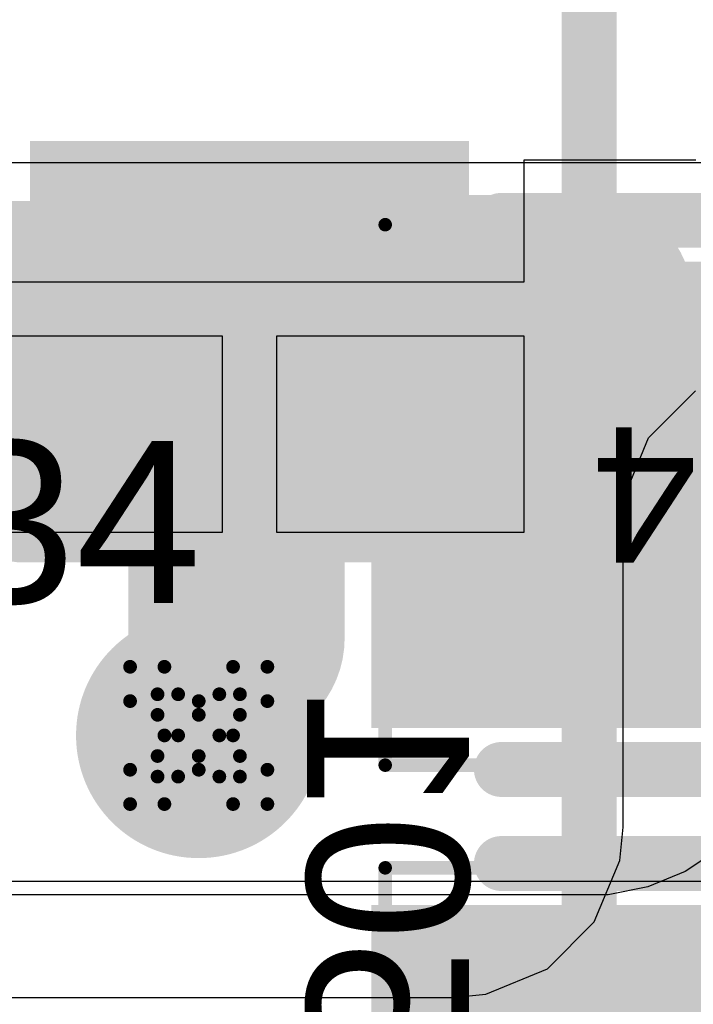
# Model space of a CAD drawing. Header units: inches. Extents: x -6 to 11.2, y -2.2 to 8.3.
# Tile 33 of 256: x 0.742 to 0.8402, y 1.4187 to 1.5622. Entities that reach past the tile are written whole.
import ezdxf

# ---------------------------------------------------------------- set-up
doc = ezdxf.new("R2010")
doc.units = ezdxf.units.IN
doc.header["$MEASUREMENT"] = 0
for name, color, linetype in [('Board Layer Stack Bottom Overlay', 54, 'Continuous'), ('Board Layer Stack Bottom Solder', 6, 'Continuous'), ('Bottom Paste', 16, 'Continuous'), ('Drill Drawing', 1, 'Continuous'), ('Layer  6- Inner', 156, 'Continuous'), ('Layer 1- Top', 1, 'Continuous'), ('Layer 2- GND', 16, 'Continuous'), ('Layer 3- Inner', 16, 'Continuous'), ('Layer 7- PWR', 76, 'Continuous'), ('Layer 8- Bottom', 5, 'Continuous'), ('Top Comp Body -Top13)-Comp Body -Bot14)', 56, 'Continuous'), ('Top Comp Outline -Top11)-Comp Outline -Bot12)', 56, 'Continuous'), ('Top Courtyard -Top15)-Courtyard -Bot16)', 56, 'Continuous'), ('Top Overlay', 2, 'Continuous'), ('Top Paste', 8, 'Continuous'), ('Top Solder', 216, 'Continuous'), ('Via Holes', 16, 'Continuous')]:
    doc.layers.add(name, color=color, linetype=linetype)
doc.styles.add('Arial', font='txt', dxfattribs={"height": 0.2})

# ---------------------------------------------------------------- blocks, each defined once
blk = doc.blocks.new('L1505_M_____370')
at = {"layer": 'Layer 1- Top'}
for points in [[(-0.067, -0.032), (-0.067, 0.032), (-0.017, 0.032), (-0.017, -0.032)], [(0.017, -0.032), (0.017, 0.032), (0.067, 0.032), (0.067, -0.032)]]:
    blk.add_hatch(color=7, dxfattribs=at).paths.add_polyline_path(points)
at = {"layer": 'Top Paste'}
for points in [[(-0.067, -0.032), (-0.067, 0.032), (-0.017, 0.032), (-0.017, -0.032)], [(0.017, -0.032), (0.017, 0.032), (0.067, 0.032), (0.067, -0.032)]]:
    blk.add_hatch(color=8, dxfattribs=at).paths.add_polyline_path(points)
at = {"layer": 'Top Solder'}
for points in [[(-0.0689685, -0.0339685), (-0.0689685, 0.0339685), (-0.0150315, 0.0339685), (-0.0150315, -0.0339685)], [(0.0150315, -0.0339685), (0.0150315, 0.0339685), (0.0689685, 0.0339685), (0.0689685, -0.0339685)]]:
    blk.add_hatch(color=216, dxfattribs=at).paths.add_polyline_path(points)
at = {"layer": 'Top Comp Body -Top13)-Comp Body -Bot14)'}
for points in [[(-0.0433071, 0.0285433, 0.003937, 0.003937, 0), (-0.0433071, -0.0285433, 0.003937, 0.003937, 0)], [(0.043307, 0.0285433, 0.003937, 0.003937, 0), (-0.0433071, 0.0285433, 0.003937, 0.003937, 0)], [(0.043307, 0.0285433, 0.003937, 0.003937, 0), (0.043307, -0.0285433, 0.003937, 0.003937, 0)], [(0.043307, -0.0285433, 0.003937, 0.003937, 0), (-0.0433071, -0.0285433, 0.003937, 0.003937, 0)]]:
    blk.add_lwpolyline(points, format="xyseb", dxfattribs=at)
for points in [[(-0.0442913, 0.0285433, 0.0019685, 0.0019685, 1), (-0.0423229, 0.0285433, 0.0019685, 0.0019685, 1)], [(-0.0442913, 0.0285433, 0.0019685, 0.0019685, 1), (-0.0423229, 0.0285433, 0.0019685, 0.0019685, 1)], [(0.0423228, 0.0285433, 0.0019685, 0.0019685, 1), (0.0442912, 0.0285433, 0.0019685, 0.0019685, 1)], [(0.0423228, 0.0285433, 0.0019685, 0.0019685, 1), (0.0442912, 0.0285433, 0.0019685, 0.0019685, 1)], [(-0.0442913, -0.0285433, 0.0019685, 0.0019685, 1), (-0.0423229, -0.0285433, 0.0019685, 0.0019685, 1)], [(-0.0442913, -0.0285433, 0.0019685, 0.0019685, 1), (-0.0423229, -0.0285433, 0.0019685, 0.0019685, 1)], [(0.0423228, -0.0285433, 0.0019685, 0.0019685, 1), (0.0442912, -0.0285433, 0.0019685, 0.0019685, 1)], [(0.0423228, -0.0285433, 0.0019685, 0.0019685, 1), (0.0442912, -0.0285433, 0.0019685, 0.0019685, 1)]]:
    blk.add_lwpolyline(points, format="xyseb", close=True, dxfattribs=at)
at = {"layer": 'Top Courtyard -Top15)-Courtyard -Bot16)'}
for points in [[(-0.0669292, 0.0393701, 0.0019685, 0.0019685, 0), (-0.0669292, -0.0393701, 0.0019685, 0.0019685, 0)], [(0.0669291, 0.0393701, 0.0019685, 0.0019685, 0), (-0.0669292, 0.0393701, 0.0019685, 0.0019685, 0)], [(0.0669291, 0.0393701, 0.0019685, 0.0019685, 0), (0.0669291, -0.0393701, 0.0019685, 0.0019685, 0)], [(0, 0.019685, 0.003937, 0.003937, 0), (0, -0.019685, 0.003937, 0.003937, 0)], [(0.019685, 0, 0.003937, 0.003937, 0), (-0.0196851, 0, 0.003937, 0.003937, 0)], [(0.0669291, -0.0393701, 0.0019685, 0.0019685, 0), (-0.0669292, -0.0393701, 0.0019685, 0.0019685, 0)]]:
    blk.add_lwpolyline(points, format="xyseb", dxfattribs=at)
for points in [[(-0.0674213, 0.0393701, 0.0009842, 0.0009842, 1), (-0.0664371, 0.0393701, 0.0009842, 0.0009842, 1)], [(-0.0674213, 0.0393701, 0.0009842, 0.0009842, 1), (-0.0664371, 0.0393701, 0.0009842, 0.0009842, 1)], [(0.066437, 0.0393701, 0.0009842, 0.0009842, 1), (0.0674212, 0.0393701, 0.0009842, 0.0009842, 1)], [(0.066437, 0.0393701, 0.0009842, 0.0009842, 1), (0.0674212, 0.0393701, 0.0009842, 0.0009842, 1)], [(-0.0009842, 0.019685, 0.0019685, 0.0019685, 1), (0.0009842, 0.019685, 0.0019685, 0.0019685, 1)], [(-0.0206693, 0, 0.0019685, 0.0019685, 1), (-0.0187009, 0, 0.0019685, 0.0019685, 1)], [(0.0187008, 0, 0.0019685, 0.0019685, 1), (0.0206692, 0, 0.0019685, 0.0019685, 1)], [(-0.0009842, -0.019685, 0.0019685, 0.0019685, 1), (0.0009842, -0.019685, 0.0019685, 0.0019685, 1)], [(-0.0674213, -0.0393701, 0.0009842, 0.0009842, 1), (-0.0664371, -0.0393701, 0.0009842, 0.0009842, 1)], [(-0.0674213, -0.0393701, 0.0009842, 0.0009842, 1), (-0.0664371, -0.0393701, 0.0009842, 0.0009842, 1)], [(0.066437, -0.0393701, 0.0009842, 0.0009842, 1), (0.0674212, -0.0393701, 0.0009842, 0.0009842, 1)], [(0.066437, -0.0393701, 0.0009842, 0.0009842, 1), (0.0674212, -0.0393701, 0.0009842, 0.0009842, 1)]]:
    blk.add_lwpolyline(points, format="xyseb", close=True, dxfattribs=at)
at = {"layer": 'Top Overlay'}
for points in [[(0.05, 0.0400001, 0.008, 0.008, 0), (-0.0500001, 0.0399999, 0.008, 0.008, 0)], [(0.0500001, -0.0399999, 0.008, 0.008, 0), (-0.05, -0.0400001, 0.008, 0.008, 0)]]:
    blk.add_lwpolyline(points, format="xyseb", dxfattribs=at)
for points in [[(-0.0520001, 0.0399999, 0.004, 0.004, 1), (-0.0480001, 0.0399999, 0.004, 0.004, 1)], [(0.048, 0.0400001, 0.004, 0.004, 1), (0.052, 0.0400001, 0.004, 0.004, 1)], [(-0.052, -0.0400001, 0.004, 0.004, 1), (-0.048, -0.0400001, 0.004, 0.004, 1)], [(0.0480001, -0.0399999, 0.004, 0.004, 1), (0.0520001, -0.0399999, 0.004, 0.004, 1)]]:
    blk.add_lwpolyline(points, format="xyseb", close=True, dxfattribs=at)
at = {"layer": 'Top Comp Outline -Top11)-Comp Outline -Bot12)', "style": 'Arial'}
blk.add_text('C1034', height=0.019685, dxfattribs=at).set_placement((-0.0442769, -0.0098391))
blk = doc.blocks.new('L1505_M_____371')
at = {"layer": 'Layer 1- Top'}
for points in [[(-0.067, -0.032), (-0.067, 0.032), (-0.017, 0.032), (-0.017, -0.032)], [(0.017, -0.032), (0.017, 0.032), (0.067, 0.032), (0.067, -0.032)]]:
    blk.add_hatch(color=7, dxfattribs=at).paths.add_polyline_path(points)
at = {"layer": 'Top Paste'}
for points in [[(-0.067, -0.032), (-0.067, 0.032), (-0.017, 0.032), (-0.017, -0.032)], [(0.017, -0.032), (0.017, 0.032), (0.067, 0.032), (0.067, -0.032)]]:
    blk.add_hatch(color=8, dxfattribs=at).paths.add_polyline_path(points)
at = {"layer": 'Top Solder'}
for points in [[(-0.0689685, -0.0339685), (-0.0689685, 0.0339685), (-0.0150315, 0.0339685), (-0.0150315, -0.0339685)], [(0.0150315, -0.0339685), (0.0150315, 0.0339685), (0.0689685, 0.0339685), (0.0689685, -0.0339685)]]:
    blk.add_hatch(color=216, dxfattribs=at).paths.add_polyline_path(points)
at = {"layer": 'Top Comp Body -Top13)-Comp Body -Bot14)'}
for points in [[(-0.0433071, 0.0285433, 0.003937, 0.003937, 0), (-0.0433071, -0.0285433, 0.003937, 0.003937, 0)], [(0.043307, 0.0285433, 0.003937, 0.003937, 0), (-0.0433071, 0.0285433, 0.003937, 0.003937, 0)], [(0.043307, 0.0285433, 0.003937, 0.003937, 0), (0.043307, -0.0285433, 0.003937, 0.003937, 0)], [(0.043307, -0.0285433, 0.003937, 0.003937, 0), (-0.0433071, -0.0285433, 0.003937, 0.003937, 0)]]:
    blk.add_lwpolyline(points, format="xyseb", dxfattribs=at)
for points in [[(-0.0442913, 0.0285433, 0.0019685, 0.0019685, 1), (-0.0423229, 0.0285433, 0.0019685, 0.0019685, 1)], [(-0.0442913, 0.0285433, 0.0019685, 0.0019685, 1), (-0.0423229, 0.0285433, 0.0019685, 0.0019685, 1)], [(0.0423228, 0.0285433, 0.0019685, 0.0019685, 1), (0.0442912, 0.0285433, 0.0019685, 0.0019685, 1)], [(0.0423228, 0.0285433, 0.0019685, 0.0019685, 1), (0.0442912, 0.0285433, 0.0019685, 0.0019685, 1)], [(-0.0442913, -0.0285433, 0.0019685, 0.0019685, 1), (-0.0423229, -0.0285433, 0.0019685, 0.0019685, 1)], [(-0.0442913, -0.0285433, 0.0019685, 0.0019685, 1), (-0.0423229, -0.0285433, 0.0019685, 0.0019685, 1)], [(0.0423228, -0.0285433, 0.0019685, 0.0019685, 1), (0.0442912, -0.0285433, 0.0019685, 0.0019685, 1)], [(0.0423228, -0.0285433, 0.0019685, 0.0019685, 1), (0.0442912, -0.0285433, 0.0019685, 0.0019685, 1)]]:
    blk.add_lwpolyline(points, format="xyseb", close=True, dxfattribs=at)
at = {"layer": 'Top Courtyard -Top15)-Courtyard -Bot16)'}
for points in [[(-0.0669292, 0.0393701, 0.0019685, 0.0019685, 0), (-0.0669292, -0.0393701, 0.0019685, 0.0019685, 0)], [(0.0669291, 0.0393701, 0.0019685, 0.0019685, 0), (-0.0669292, 0.0393701, 0.0019685, 0.0019685, 0)], [(0.0669291, 0.0393701, 0.0019685, 0.0019685, 0), (0.0669291, -0.0393701, 0.0019685, 0.0019685, 0)], [(0, 0.019685, 0.003937, 0.003937, 0), (0, -0.019685, 0.003937, 0.003937, 0)], [(0.019685, 0, 0.003937, 0.003937, 0), (-0.0196851, 0, 0.003937, 0.003937, 0)], [(0.0669291, -0.0393701, 0.0019685, 0.0019685, 0), (-0.0669292, -0.0393701, 0.0019685, 0.0019685, 0)]]:
    blk.add_lwpolyline(points, format="xyseb", dxfattribs=at)
for points in [[(-0.0674213, 0.0393701, 0.0009842, 0.0009842, 1), (-0.0664371, 0.0393701, 0.0009842, 0.0009842, 1)], [(-0.0674213, 0.0393701, 0.0009842, 0.0009842, 1), (-0.0664371, 0.0393701, 0.0009842, 0.0009842, 1)], [(0.066437, 0.0393701, 0.0009842, 0.0009842, 1), (0.0674212, 0.0393701, 0.0009842, 0.0009842, 1)], [(0.066437, 0.0393701, 0.0009842, 0.0009842, 1), (0.0674212, 0.0393701, 0.0009842, 0.0009842, 1)], [(-0.0009842, 0.019685, 0.0019685, 0.0019685, 1), (0.0009842, 0.019685, 0.0019685, 0.0019685, 1)], [(-0.0206693, 0, 0.0019685, 0.0019685, 1), (-0.0187009, 0, 0.0019685, 0.0019685, 1)], [(0.0187008, 0, 0.0019685, 0.0019685, 1), (0.0206692, 0, 0.0019685, 0.0019685, 1)], [(-0.0009842, -0.019685, 0.0019685, 0.0019685, 1), (0.0009842, -0.019685, 0.0019685, 0.0019685, 1)], [(-0.0674213, -0.0393701, 0.0009842, 0.0009842, 1), (-0.0664371, -0.0393701, 0.0009842, 0.0009842, 1)], [(-0.0674213, -0.0393701, 0.0009842, 0.0009842, 1), (-0.0664371, -0.0393701, 0.0009842, 0.0009842, 1)], [(0.066437, -0.0393701, 0.0009842, 0.0009842, 1), (0.0674212, -0.0393701, 0.0009842, 0.0009842, 1)], [(0.066437, -0.0393701, 0.0009842, 0.0009842, 1), (0.0674212, -0.0393701, 0.0009842, 0.0009842, 1)]]:
    blk.add_lwpolyline(points, format="xyseb", close=True, dxfattribs=at)
at = {"layer": 'Top Overlay'}
for points in [[(0.05, 0.0400001, 0.008, 0.008, 0), (-0.0500001, 0.0399999, 0.008, 0.008, 0)], [(0.0500001, -0.0399999, 0.008, 0.008, 0), (-0.05, -0.0400001, 0.008, 0.008, 0)]]:
    blk.add_lwpolyline(points, format="xyseb", dxfattribs=at)
for points in [[(-0.0520001, 0.0399999, 0.004, 0.004, 1), (-0.0480001, 0.0399999, 0.004, 0.004, 1)], [(0.048, 0.0400001, 0.004, 0.004, 1), (0.052, 0.0400001, 0.004, 0.004, 1)], [(-0.052, -0.0400001, 0.004, 0.004, 1), (-0.048, -0.0400001, 0.004, 0.004, 1)], [(0.0480001, -0.0399999, 0.004, 0.004, 1), (0.0520001, -0.0399999, 0.004, 0.004, 1)]]:
    blk.add_lwpolyline(points, format="xyseb", close=True, dxfattribs=at)
at = {"layer": 'Top Comp Outline -Top11)-Comp Outline -Bot12)', "style": 'Arial'}
blk.add_text('C1033', height=0.019685, dxfattribs=at).set_placement((-0.0442769, -0.0098391))
blk = doc.blocks.new('DF_S_B_400')
at = {"layer": 'Board Layer Stack Bottom Solder'}
blk.add_hatch(color=6, dxfattribs=at).paths.add_polyline_path([(0.1244685, 0.2064685), (0.1244685, 0.1425315), (0.0755315, 0.1425315), (0.0755315, 0.2064685)])
at = {"layer": 'Bottom Paste'}
blk.add_hatch(color=16, dxfattribs=at).paths.add_polyline_path([(0.1225, 0.2045), (0.1225, 0.1445), (0.0775, 0.1445), (0.0775, 0.2045)])
at = {"layer": 'Layer 8- Bottom'}
blk.add_hatch(color=7, dxfattribs=at).paths.add_polyline_path([(0.1225, 0.2045), (0.1225, 0.1445), (0.0775, 0.1445), (0.0775, 0.2045)])
at = {"layer": 'Board Layer Stack Bottom Overlay'}
blk.add_lwpolyline([(-0.175, 0.125, 0.008, 0.008, 0), (0.175, 0.125, 0.008, 0.008, 0)], format="xyseb", dxfattribs=at)

msp = doc.modelspace()

# ---------------------------------------------------------------- hatches: boundary and pattern name
at = {"layer": 'Layer 1- Top'}
h = msp.add_hatch(color=7, dxfattribs=at)
edge = h.paths.add_edge_path()
edge.add_arc((0.7681102, 1.457874), 0.015748, 0, 360)
at = {"layer": 'Layer 2- GND'}
h = msp.add_hatch(color=7, dxfattribs=at)
edge = h.paths.add_edge_path()
edge.add_arc((0.7681102, 1.457874), 0.017874, 0, 360)
at = {"layer": 'Layer 3- Inner'}
h = msp.add_hatch(color=7, dxfattribs=at)
edge = h.paths.add_edge_path()
edge.add_arc((0.7681102, 1.457874), 0.015748, 0, 360)
at = {"layer": 'Layer 7- PWR'}
h = msp.add_hatch(color=7, dxfattribs=at)
edge = h.paths.add_edge_path()
edge.add_arc((0.7681102, 1.457874), 0.017874, 0, 360)
at = {"layer": 'Layer 8- Bottom'}
h = msp.add_hatch(color=7, dxfattribs=at)
edge = h.paths.add_edge_path()
edge.add_arc((0.7681102, 1.457874), 0.015748, 0, 360)
at = {"layer": 'Via Holes'}
h = msp.add_hatch(color=7, dxfattribs=at)
edge = h.paths.add_edge_path()
edge.add_arc((0.7681102, 1.457874), 0.007874, 0, 360)

# ---------------------------------------------------------------- linework, layer by layer
at = {"layer": 'Drill Drawing'}
for points in [[(0.7581102, 1.462874, 0.002, 0.002, 0), (0.7581102, 1.467874, 0.002, 0.002, 0)], [(0.7581102, 1.467874, 0.002, 0.002, 0), (0.7631102, 1.467874, 0.002, 0.002, 0)], [(0.7631102, 1.467874, 0.002, 0.002, 0), (0.7681102, 1.462874, 0.002, 0.002, 0)], [(0.7681102, 1.462874, 0.002, 0.002, 0), (0.7731102, 1.467874, 0.002, 0.002, 0)], [(0.7731102, 1.467874, 0.002, 0.002, 0), (0.7781102, 1.467874, 0.002, 0.002, 0)], [(0.7781102, 1.462874, 0.002, 0.002, 0), (0.7781102, 1.467874, 0.002, 0.002, 0)], [(0.7621102, 1.460874, 0.002, 0.002, 0), (0.7621102, 1.463874, 0.002, 0.002, 0)], [(0.7621102, 1.463874, 0.002, 0.002, 0), (0.7651102, 1.463874, 0.002, 0.002, 0)], [(0.7651102, 1.463874, 0.002, 0.002, 0), (0.7681102, 1.460874, 0.002, 0.002, 0)], [(0.7681102, 1.460874, 0.002, 0.002, 0), (0.7711102, 1.463874, 0.002, 0.002, 0)], [(0.7711102, 1.463874, 0.002, 0.002, 0), (0.7741102, 1.463874, 0.002, 0.002, 0)], [(0.7741102, 1.460874, 0.002, 0.002, 0), (0.7741102, 1.463874, 0.002, 0.002, 0)], [(0.7581102, 1.462874, 0.002, 0.002, 0), (0.7631102, 1.457874, 0.002, 0.002, 0)], [(0.7731102, 1.457874, 0.002, 0.002, 0), (0.7781102, 1.462874, 0.002, 0.002, 0)], [(0.7621102, 1.460874, 0.002, 0.002, 0), (0.7651102, 1.457874, 0.002, 0.002, 0)], [(0.7711102, 1.457874, 0.002, 0.002, 0), (0.7741102, 1.460874, 0.002, 0.002, 0)], [(0.7581102, 1.452874, 0.002, 0.002, 0), (0.7631102, 1.457874, 0.002, 0.002, 0)], [(0.7621102, 1.454874, 0.002, 0.002, 0), (0.7651102, 1.457874, 0.002, 0.002, 0)], [(0.7711102, 1.457874, 0.002, 0.002, 0), (0.7741102, 1.454874, 0.002, 0.002, 0)], [(0.7731102, 1.457874, 0.002, 0.002, 0), (0.7781102, 1.452874, 0.002, 0.002, 0)], [(0.7621102, 1.451874, 0.002, 0.002, 0), (0.7621102, 1.454874, 0.002, 0.002, 0)], [(0.7651102, 1.451874, 0.002, 0.002, 0), (0.7681102, 1.454874, 0.002, 0.002, 0)], [(0.7681102, 1.454874, 0.002, 0.002, 0), (0.7711102, 1.451874, 0.002, 0.002, 0)], [(0.7741102, 1.451874, 0.002, 0.002, 0), (0.7741102, 1.454874, 0.002, 0.002, 0)], [(0.7581102, 1.447874, 0.002, 0.002, 0), (0.7581102, 1.452874, 0.002, 0.002, 0)], [(0.7631102, 1.447874, 0.002, 0.002, 0), (0.7681102, 1.452874, 0.002, 0.002, 0)], [(0.7681102, 1.452874, 0.002, 0.002, 0), (0.7731102, 1.447874, 0.002, 0.002, 0)], [(0.7781102, 1.447874, 0.002, 0.002, 0), (0.7781102, 1.452874, 0.002, 0.002, 0)], [(0.7621102, 1.451874, 0.002, 0.002, 0), (0.7651102, 1.451874, 0.002, 0.002, 0)], [(0.7711102, 1.451874, 0.002, 0.002, 0), (0.7741102, 1.451874, 0.002, 0.002, 0)], [(0.7581102, 1.447874, 0.002, 0.002, 0), (0.7631102, 1.447874, 0.002, 0.002, 0)], [(0.7731102, 1.447874, 0.002, 0.002, 0), (0.7781102, 1.447874, 0.002, 0.002, 0)]]:
    msp.add_lwpolyline(points, format="xyseb", dxfattribs=at)
for points in [[(0.7576102, 1.467874, 0.001, 0.001, 1), (0.7586102, 1.467874, 0.001, 0.001, 1)], [(0.7576102, 1.467874, 0.001, 0.001, 1), (0.7586102, 1.467874, 0.001, 0.001, 1)], [(0.7626102, 1.467874, 0.001, 0.001, 1), (0.7636102, 1.467874, 0.001, 0.001, 1)], [(0.7626102, 1.467874, 0.001, 0.001, 1), (0.7636102, 1.467874, 0.001, 0.001, 1)], [(0.7726102, 1.467874, 0.001, 0.001, 1), (0.7736102, 1.467874, 0.001, 0.001, 1)], [(0.7726102, 1.467874, 0.001, 0.001, 1), (0.7736102, 1.467874, 0.001, 0.001, 1)], [(0.7776102, 1.467874, 0.001, 0.001, 1), (0.7786102, 1.467874, 0.001, 0.001, 1)], [(0.7776102, 1.467874, 0.001, 0.001, 1), (0.7786102, 1.467874, 0.001, 0.001, 1)], [(0.7616102, 1.463874, 0.001, 0.001, 1), (0.7626102, 1.463874, 0.001, 0.001, 1)], [(0.7616102, 1.463874, 0.001, 0.001, 1), (0.7626102, 1.463874, 0.001, 0.001, 1)], [(0.7646102, 1.463874, 0.001, 0.001, 1), (0.7656102, 1.463874, 0.001, 0.001, 1)], [(0.7646102, 1.463874, 0.001, 0.001, 1), (0.7656102, 1.463874, 0.001, 0.001, 1)], [(0.7706102, 1.463874, 0.001, 0.001, 1), (0.7716102, 1.463874, 0.001, 0.001, 1)], [(0.7706102, 1.463874, 0.001, 0.001, 1), (0.7716102, 1.463874, 0.001, 0.001, 1)], [(0.7736102, 1.463874, 0.001, 0.001, 1), (0.7746102, 1.463874, 0.001, 0.001, 1)], [(0.7736102, 1.463874, 0.001, 0.001, 1), (0.7746102, 1.463874, 0.001, 0.001, 1)], [(0.7576102, 1.462874, 0.001, 0.001, 1), (0.7586102, 1.462874, 0.001, 0.001, 1)], [(0.7576102, 1.462874, 0.001, 0.001, 1), (0.7586102, 1.462874, 0.001, 0.001, 1)], [(0.7676102, 1.462874, 0.001, 0.001, 1), (0.7686102, 1.462874, 0.001, 0.001, 1)], [(0.7676102, 1.462874, 0.001, 0.001, 1), (0.7686102, 1.462874, 0.001, 0.001, 1)], [(0.7776102, 1.462874, 0.001, 0.001, 1), (0.7786102, 1.462874, 0.001, 0.001, 1)], [(0.7776102, 1.462874, 0.001, 0.001, 1), (0.7786102, 1.462874, 0.001, 0.001, 1)], [(0.7616102, 1.460874, 0.001, 0.001, 1), (0.7626102, 1.460874, 0.001, 0.001, 1)], [(0.7616102, 1.460874, 0.001, 0.001, 1), (0.7626102, 1.460874, 0.001, 0.001, 1)], [(0.7676102, 1.460874, 0.001, 0.001, 1), (0.7686102, 1.460874, 0.001, 0.001, 1)], [(0.7676102, 1.460874, 0.001, 0.001, 1), (0.7686102, 1.460874, 0.001, 0.001, 1)], [(0.7736102, 1.460874, 0.001, 0.001, 1), (0.7746102, 1.460874, 0.001, 0.001, 1)], [(0.7736102, 1.460874, 0.001, 0.001, 1), (0.7746102, 1.460874, 0.001, 0.001, 1)], [(0.7626102, 1.457874, 0.001, 0.001, 1), (0.7636102, 1.457874, 0.001, 0.001, 1)], [(0.7626102, 1.457874, 0.001, 0.001, 1), (0.7636102, 1.457874, 0.001, 0.001, 1)], [(0.7646102, 1.457874, 0.001, 0.001, 1), (0.7656102, 1.457874, 0.001, 0.001, 1)], [(0.7646102, 1.457874, 0.001, 0.001, 1), (0.7656102, 1.457874, 0.001, 0.001, 1)], [(0.7706102, 1.457874, 0.001, 0.001, 1), (0.7716102, 1.457874, 0.001, 0.001, 1)], [(0.7706102, 1.457874, 0.001, 0.001, 1), (0.7716102, 1.457874, 0.001, 0.001, 1)], [(0.7726102, 1.457874, 0.001, 0.001, 1), (0.7736102, 1.457874, 0.001, 0.001, 1)], [(0.7726102, 1.457874, 0.001, 0.001, 1), (0.7736102, 1.457874, 0.001, 0.001, 1)], [(0.7616102, 1.454874, 0.001, 0.001, 1), (0.7626102, 1.454874, 0.001, 0.001, 1)], [(0.7616102, 1.454874, 0.001, 0.001, 1), (0.7626102, 1.454874, 0.001, 0.001, 1)], [(0.7676102, 1.454874, 0.001, 0.001, 1), (0.7686102, 1.454874, 0.001, 0.001, 1)], [(0.7676102, 1.454874, 0.001, 0.001, 1), (0.7686102, 1.454874, 0.001, 0.001, 1)], [(0.7736102, 1.454874, 0.001, 0.001, 1), (0.7746102, 1.454874, 0.001, 0.001, 1)], [(0.7736102, 1.454874, 0.001, 0.001, 1), (0.7746102, 1.454874, 0.001, 0.001, 1)], [(0.7576102, 1.452874, 0.001, 0.001, 1), (0.7586102, 1.452874, 0.001, 0.001, 1)], [(0.7576102, 1.452874, 0.001, 0.001, 1), (0.7586102, 1.452874, 0.001, 0.001, 1)], [(0.7676102, 1.452874, 0.001, 0.001, 1), (0.7686102, 1.452874, 0.001, 0.001, 1)], [(0.7676102, 1.452874, 0.001, 0.001, 1), (0.7686102, 1.452874, 0.001, 0.001, 1)], [(0.7776102, 1.452874, 0.001, 0.001, 1), (0.7786102, 1.452874, 0.001, 0.001, 1)], [(0.7776102, 1.452874, 0.001, 0.001, 1), (0.7786102, 1.452874, 0.001, 0.001, 1)], [(0.7616102, 1.451874, 0.001, 0.001, 1), (0.7626102, 1.451874, 0.001, 0.001, 1)], [(0.7616102, 1.451874, 0.001, 0.001, 1), (0.7626102, 1.451874, 0.001, 0.001, 1)], [(0.7646102, 1.451874, 0.001, 0.001, 1), (0.7656102, 1.451874, 0.001, 0.001, 1)], [(0.7646102, 1.451874, 0.001, 0.001, 1), (0.7656102, 1.451874, 0.001, 0.001, 1)], [(0.7706102, 1.451874, 0.001, 0.001, 1), (0.7716102, 1.451874, 0.001, 0.001, 1)], [(0.7706102, 1.451874, 0.001, 0.001, 1), (0.7716102, 1.451874, 0.001, 0.001, 1)], [(0.7736102, 1.451874, 0.001, 0.001, 1), (0.7746102, 1.451874, 0.001, 0.001, 1)], [(0.7736102, 1.451874, 0.001, 0.001, 1), (0.7746102, 1.451874, 0.001, 0.001, 1)], [(0.7576102, 1.447874, 0.001, 0.001, 1), (0.7586102, 1.447874, 0.001, 0.001, 1)], [(0.7576102, 1.447874, 0.001, 0.001, 1), (0.7586102, 1.447874, 0.001, 0.001, 1)], [(0.7626102, 1.447874, 0.001, 0.001, 1), (0.7636102, 1.447874, 0.001, 0.001, 1)], [(0.7626102, 1.447874, 0.001, 0.001, 1), (0.7636102, 1.447874, 0.001, 0.001, 1)], [(0.7726102, 1.447874, 0.001, 0.001, 1), (0.7736102, 1.447874, 0.001, 0.001, 1)], [(0.7726102, 1.447874, 0.001, 0.001, 1), (0.7736102, 1.447874, 0.001, 0.001, 1)], [(0.7776102, 1.447874, 0.001, 0.001, 1), (0.7786102, 1.447874, 0.001, 0.001, 1)], [(0.7776102, 1.447874, 0.001, 0.001, 1), (0.7786102, 1.447874, 0.001, 0.001, 1)]]:
    msp.add_lwpolyline(points, format="xyseb", close=True, dxfattribs=at)
at = {"layer": 'Layer  6- Inner'}
for p, q in [((0.8336374, 1.5012284), (0.8405038, 1.5080948)), ((0.8299213, 1.4922569), (0.8336374, 1.5012284)), ((0.8299213, 1.4444882), (0.8299213, 1.4922569)), ((0.8294447, 1.4396493), (0.8299213, 1.4444882)), ((0.8257412, 1.4307082), (0.8294447, 1.4396493)), ((0.818898, 1.423865), (0.8257412, 1.4307082)), ((0.8099569, 1.4201615), (0.818898, 1.423865)), ((0.8051181, 1.419685), (0.8099569, 1.4201615)), ((0.7338863, 1.419685), (0.8051181, 1.419685))]:
    msp.add_line(p, q, dxfattribs=at)
at = {"layer": 'Layer 1- Top'}
for points in [[(0.7192913, 1.5161418, 0.019685, 0.019685, 0), (0.7425197, 1.4929134, 0.019685, 0.019685, 0)], [(0.7425197, 1.4929134, 0.019685, 0.019685, 0), (0.8202047, 1.4929134, 0.019685, 0.019685, 0)]]:
    msp.add_lwpolyline(points, format="xyseb", dxfattribs=at)
for points in [[(0.7375985, 1.4929134, 0.0098425, 0.0098425, 1), (0.7474409, 1.4929134, 0.0098425, 0.0098425, 1)], [(0.7375985, 1.4929134, 0.0098425, 0.0098425, 1), (0.7474409, 1.4929134, 0.0098425, 0.0098425, 1)], [(0.8152835, 1.4929134, 0.0098425, 0.0098425, 1), (0.8251259, 1.4929134, 0.0098425, 0.0098425, 1)]]:
    msp.add_lwpolyline(points, format="xyseb", close=True, dxfattribs=at)
at = {"layer": 'Layer 3- Inner'}
for p, q in [((0.7041719, 1.5413386), (0.989901, 1.5413386)), ((0.8748031, 1.4366142), (0.7117583, 1.4366142))]:
    msp.add_line(p, q, dxfattribs=at)
at = {"layer": 'Layer 8- Bottom'}
for p, q in [((0.8155, 1.523937), (0.8155, 1.5417323)), ((0.8155, 1.5417323), (0.8405319, 1.5417323)), ((0.7355, 1.523937), (0.8155, 1.523937)), ((0.771563, 1.516063), (0.7355, 1.516063)), ((0.771563, 1.4875), (0.771563, 1.516063)), ((0.8155, 1.516063), (0.779437, 1.516063)), ((0.779437, 1.516063), (0.779437, 1.4875)), ((0.8155, 1.4875), (0.8155, 1.516063)), ((0.7355, 1.4875), (0.771563, 1.4875)), ((0.779437, 1.4875), (0.8155, 1.4875)), ((0.8438768, 1.4413255), (0.8389762, 1.438051)), ((0.8389762, 1.438051), (0.8335308, 1.4357955)), ((0.8277501, 1.4346457), (0.7148232, 1.4346457)), ((0.8335308, 1.4357955), (0.8277501, 1.4346457))]:
    msp.add_line(p, q, dxfattribs=at)
for points in [[(0.7712598, 1.5208661, 0.0314961, 0.0314961, -0.4142135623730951), (0.7704724, 1.5216535, 0.0314961, 0.0314961, 0)], [(0.7712598, 1.5208661, 0.0314961, 0.0314961, 0), (0.8244094, 1.5208661, 0.0314961, 0.0314961, 0)], [(0.8244094, 1.5208661, 0.0314961, 0.0314961, -0.4142135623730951), (0.8235433, 1.52, 0.0314961, 0.0314961, 0)], [(0.7217322, 1.52, 0.0314961, 0.0314961, 0), (0.775, 1.52, 0.0314961, 0.0314961, 0)], [(0.773622, 1.518622, 0.0314961, 0.0314961, -0.4142135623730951), (0.775, 1.52, 0.0314961, 0.0314961, 0)], [(0.775, 1.52, 0.0314961, 0.0314961, 0), (0.8235433, 1.52, 0.0314961, 0.0314961, 0)], [(0.773622, 1.4720472, 0.0314961, 0.0314961, 0), (0.773622, 1.518622, 0.0314961, 0.0314961, 0)]]:
    msp.add_lwpolyline(points, format="xyseb", dxfattribs=at)
for points in [[(0.7625984, 1.5216535, 0.015748, 0.015748, 1), (0.7783464, 1.5216535, 0.015748, 0.015748, 1)], [(0.7633858, 1.5208661, 0.015748, 0.015748, 1), (0.7791338, 1.5208661, 0.015748, 0.015748, 1)], [(0.7633858, 1.5208661, 0.015748, 0.015748, 1), (0.7791338, 1.5208661, 0.015748, 0.015748, 1)], [(0.8165354, 1.5208661, 0.015748, 0.015748, 1), (0.8322834, 1.5208661, 0.015748, 0.015748, 1)], [(0.8165354, 1.5208661, 0.015748, 0.015748, 1), (0.8322834, 1.5208661, 0.015748, 0.015748, 1)], [(0.767126, 1.52, 0.015748, 0.015748, 1), (0.782874, 1.52, 0.015748, 0.015748, 1)], [(0.767126, 1.52, 0.015748, 0.015748, 1), (0.782874, 1.52, 0.015748, 0.015748, 1)], [(0.767126, 1.52, 0.015748, 0.015748, 1), (0.782874, 1.52, 0.015748, 0.015748, 1)], [(0.8156693, 1.52, 0.015748, 0.015748, 1), (0.8314173, 1.52, 0.015748, 0.015748, 1)], [(0.8156693, 1.52, 0.015748, 0.015748, 1), (0.8314173, 1.52, 0.015748, 0.015748, 1)], [(0.765748, 1.518622, 0.015748, 0.015748, 1), (0.781496, 1.518622, 0.015748, 0.015748, 1)], [(0.765748, 1.518622, 0.015748, 0.015748, 1), (0.781496, 1.518622, 0.015748, 0.015748, 1)], [(0.765748, 1.4720472, 0.015748, 0.015748, 1), (0.781496, 1.4720472, 0.015748, 0.015748, 1)]]:
    msp.add_lwpolyline(points, format="xyseb", close=True, dxfattribs=at)

# ---------------------------------------------------------------- block references
for name, p, rotation in [('DF_S_B_400', (0.95, 1.42), 90), ('L1505_M_____370', (0.8622047, 1.4929134), 180), ('L1505_M_____371', (0.8622047, 1.3992126), 180)]:
    msp.add_blockref(name, p, dxfattribs=dict(rotation=rotation))

# ---------------------------------------------------------------- texts
at = {"layer": 'Board Layer Stack Bottom Overlay', "style": 'Arial', "text_generation_flag": 2}
msp.add_text('BR501', height=0.023622, rotation=270, dxfattribs=at).set_placement((0.7838621, 1.3637961))
at = {"layer": 'Top Overlay', "style": 'Arial'}
msp.add_text('C1034', height=0.023622, dxfattribs=at).set_placement((0.6712772, 1.4771692))

doc.saveas('drawing.dxf')
